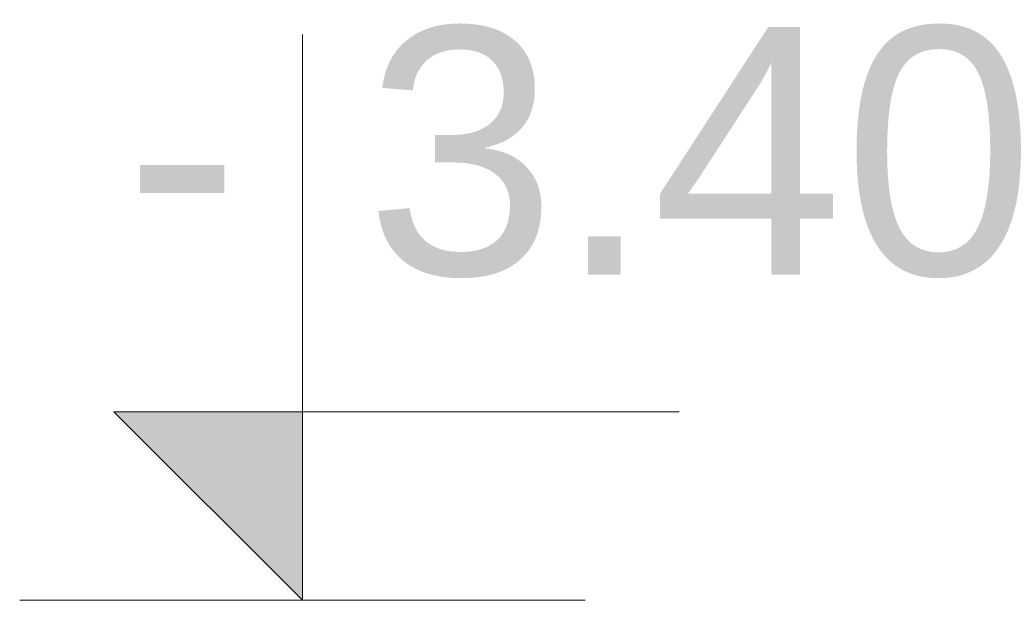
# Model space of a CAD drawing. Extents: x 40861 to 114399, y -71497 to -5875.
# Tile 18 of 45: x 80105 to 80383, y -40043 to -39879. Entities that reach past the tile are written whole.
import ezdxf
from ezdxf.enums import TextEntityAlignment as Align

# ---------------------------------------------------------------- set-up
doc = ezdxf.new("R2010")
doc.units = 0
doc.header["$LTSCALE"] = 10
doc.header["$MEASUREMENT"] = 0
doc.layers.add('RCAD_symbole graficzne', color=7, linetype='Continuous')
doc.styles.add('style1', font='arial.ttf')

msp = doc.modelspace()

# ---------------------------------------------------------------- hatches: boundary and pattern name
at = {"layer": 'RCAD_symbole graficzne', "lineweight": 40}
msp.add_hatch(color=1, dxfattribs=at).paths.add_polyline_path([(80131.44961, -39989.8369), (80184.78295, -40043.17024), (80184.78295, -39989.8369)], flags=0)

# ---------------------------------------------------------------- linework, layer by layer
at = {"layer": 'RCAD_symbole graficzne', "color": 1, "lineweight": 0}
for p, q in [((80184.78295, -40043.17024), (80184.78295, -39883.17024)), ((80291.44961, -39989.8369), (80131.44961, -39989.8369)), ((80131.44961, -39989.8369), (80184.78295, -40043.17024)), ((80264.78295, -40043.17024), (80104.78295, -40043.17024))]:
    msp.add_line(p, q, dxfattribs=at)

# ---------------------------------------------------------------- texts
at = {"layer": 'RCAD_symbole graficzne', "color": 2, "lineweight": 40, "style": 'style1'}
msp.add_text('3.40 ', height=70, dxfattribs=at).set_placement((80202.56073, -39972.05913), align=Align.BOTTOM_LEFT)
msp.add_text('-', height=70, dxfattribs=at).set_placement((80167.00517, -39972.05913), align=Align.BOTTOM_RIGHT)

doc.saveas('drawing.dxf')
